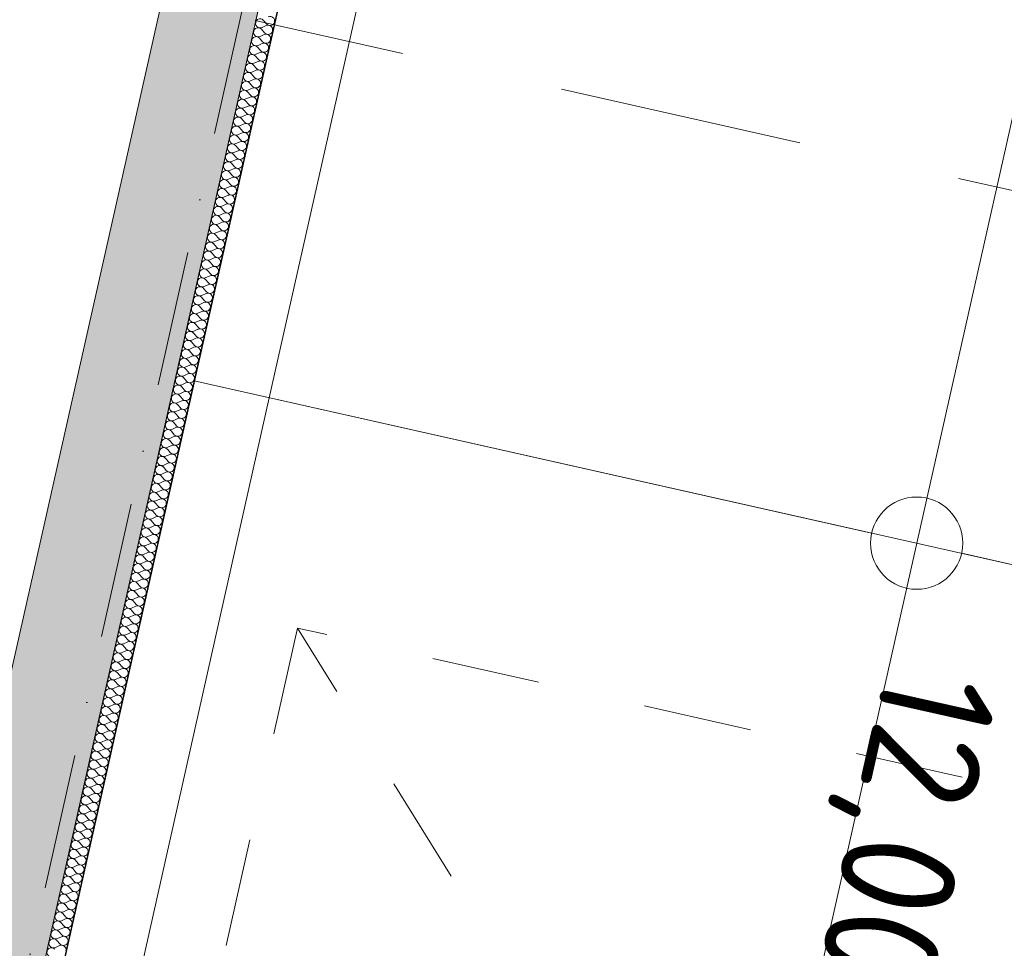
# Model space of a CAD drawing. Header units: millimetres. Extents: x -7218036 to -6936053, y 6003644 to 6210136.
# Tile 24 of 65: x -7193091 to -7190531, y 6140702 to 6143118. Entities that reach past the tile are written whole.
import ezdxf
from ezdxf.enums import TextEntityAlignment as Align

# ---------------------------------------------------------------- set-up
doc = ezdxf.new("R2010")
doc.units = ezdxf.units.MM
doc.header["$MEASUREMENT"] = 0
for name, pattern in [('Разомкнутая', [1058.333302, 634.99999, -423.333311]), ('Штриховая', [564.444447, 282.222223, -282.222223]), ('Штрихпунктирная', [670.277762, 352.777767, -176.388884, 0, -141.111112])]:
    doc.linetypes.add(name, pattern=pattern)
for name, color, linetype in [('S - МОП.АР', 7, 'Continuous'), ('АР-Стены_внешние_.АР', 7, 'Continuous'), ('АР-Стены_внутренние_пилоны.АР', 7, 'Continuous'), ('АР-Стены_Перегородки_100_.АР', 7, 'Continuous'), ('АР-Чертеж-Оси_Осевые размеры.АР', 7, 'Continuous'), ('Двери Archicad', 7, 'Continuous')]:
    doc.layers.add(name, color=color, linetype=linetype)
for name, color, linetype, lineweight in [('АР-рампа.АР_Ном._пера__1', 7, 'Continuous', 0), ('АР-Стены_внутренние_пилоны.АР_Ном._пера__1', 7, 'Continuous', 5), ('АР-Стены_Перегородки_100_.АР_Ном._пера__1', 7, 'Continuous', 5), ('АР-Чертеж-Оси_Осевые размеры.АР_Ном._пера__120', 7, 'Continuous', 0), ('АР_Машиноместа в паркинге_Ном._пера__120', 7, 'Continuous', 20), ('Двери Archicad_Ном._пера__120', 7, 'Continuous', 0)]:
    doc.layers.add(name, color=color, linetype=linetype, lineweight=lineweight)
doc.styles.add('РЎР“Р•РќР•Р\xa0РР\xa0_РЎРўРР›Р¬_1', font='GOST_Common.ttf')
doc.styles.add('РЎР“Р•РќР•Р\xa0РР\xa0_РЎРўРР›Р¬_3', font='GOTHIC.TTF')

# ---------------------------------------------------------------- blocks, each defined once
blk = doc.blocks.new('Ворота Гаражные Подъемные 23[14]_2', base_point=(-6566190.3, 6562677.8))
at = {"layer": 'Двери Archicad_Ном._пера__120', "color": 7, "linetype": 'Штриховая', "lineweight": 0}
for p, q in [((-7192368.4, 6141535.4), (-7193017.4, 6138645.4)), ((-7189538.8, 6140899.9), (-7192368.4, 6141535.4)), ((-7190187.9, 6138009.9), (-7192368.4, 6141535.4))]:
    blk.add_line(p, q, dxfattribs=at)
blk = doc.blocks.new('Стена_92_2', base_point=(-7193489.5, 6138607.9))
at = {"layer": 'Двери Archicad', "color": 7, "linetype": 'Continuous', "lineweight": 0}
blk.add_blockref('Ворота Гаражные Подъемные 23[14]_2', (-6566190.3, 6562677.8), dxfattribs=at)
blk = doc.blocks.new('*X738', base_point=(-6566190.3, 6562677.8))
at = {"layer": 'АР-Стены_Перегородки_100_.АР_Ном._пера__1', "color": 7, "linetype": 'Continuous', "lineweight": 0}
for p, q in [((-7192456.5, 6143115.8), (-7192448.8, 6143106.8)), ((-7192461.8, 6143092.6), (-7192454, 6143083.6)), ((-7192460.7, 6143097.3), (-7192449.9, 6143102.1)), ((-7192467, 6143069.4), (-7192459.2, 6143060.3)), ((-7192465.9, 6143074), (-7192455.1, 6143078.9)), ((-7192472.2, 6143046.2), (-7192464.5, 6143037.1)), ((-7192471.1, 6143050.8), (-7192460.3, 6143055.7)), ((-7192481.6, 6143004.3), (-7192470.7, 6143009.2)), ((-7192477.4, 6143022.9), (-7192469.7, 6143013.9)), ((-7192476.4, 6143027.6), (-7192465.5, 6143032.5)), ((-7192486.8, 6142981.1), (-7192475.9, 6142986)), ((-7192482.6, 6142999.7), (-7192474.9, 6142990.6)), ((-7192492, 6142957.9), (-7192481.1, 6142962.8)), ((-7192487.8, 6142976.5), (-7192480.1, 6142967.4)), ((-7192497.2, 6142934.6), (-7192486.4, 6142939.5)), ((-7192493, 6142953.2), (-7192485.3, 6142944.2)), ((-7192503.5, 6142906.8), (-7192495.8, 6142897.7)), ((-7192502.4, 6142911.4), (-7192491.6, 6142916.3)), ((-7192498.3, 6142930), (-7192490.5, 6142920.9)), ((-7192508.7, 6142883.5), (-7192501, 6142874.5)), ((-7192507.7, 6142888.2), (-7192496.8, 6142893.1)), ((-7192513.9, 6142860.3), (-7192506.2, 6142851.2)), ((-7192512.9, 6142865), (-7192502, 6142869.8)), ((-7192519.1, 6142837.1), (-7192511.4, 6142828)), ((-7192518.1, 6142841.7), (-7192507.2, 6142846.6)), ((-7192524.3, 6142813.8), (-7192516.6, 6142804.8)), ((-7192523.3, 6142818.5), (-7192512.4, 6142823.4)), ((-7192529.6, 6142790.6), (-7192521.8, 6142781.6)), ((-7192528.5, 6142795.3), (-7192517.7, 6142800.1)), ((-7192539, 6142748.8), (-7192528.1, 6142753.7)), ((-7192534.8, 6142767.4), (-7192527.1, 6142758.3)), ((-7192533.7, 6142772), (-7192522.9, 6142776.9)), ((-7192544.2, 6142725.6), (-7192533.3, 6142730.4)), ((-7192540, 6142744.1), (-7192532.3, 6142735.1)), ((-7192549.4, 6142702.3), (-7192538.5, 6142707.2)), ((-7192545.2, 6142720.9), (-7192537.5, 6142711.9)), ((-7192554.6, 6142679.1), (-7192543.7, 6142684)), ((-7192550.4, 6142697.7), (-7192542.7, 6142688.6)), ((-7192560.9, 6142651.2), (-7192553.1, 6142642.2)), ((-7192559.8, 6142655.9), (-7192549, 6142660.8)), ((-7192555.6, 6142674.5), (-7192547.9, 6142665.4)), ((-7192566.1, 6142628), (-7192558.3, 6142618.9)), ((-7192565, 6142632.6), (-7192554.2, 6142637.5)), ((-7192571.3, 6142604.8), (-7192563.6, 6142595.7)), ((-7192570.2, 6142609.4), (-7192559.4, 6142614.3)), ((-7192576.5, 6142581.5), (-7192568.8, 6142572.5)), ((-7192575.5, 6142586.2), (-7192564.6, 6142591.1)), ((-7192581.7, 6142558.3), (-7192574, 6142549.2)), ((-7192580.7, 6142562.9), (-7192569.8, 6142567.8)), ((-7192586.9, 6142535.1), (-7192579.2, 6142526)), ((-7192585.9, 6142539.7), (-7192575, 6142544.6)), ((-7192596.3, 6142493.3), (-7192585.5, 6142498.1)), ((-7192592.2, 6142511.8), (-7192584.4, 6142502.8)), ((-7192591.1, 6142516.5), (-7192580.3, 6142521.4)), ((-7192601.5, 6142470), (-7192590.7, 6142474.9)), ((-7192597.4, 6142488.6), (-7192589.6, 6142479.6)), ((-7192606.8, 6142446.8), (-7192595.9, 6142451.7)), ((-7192602.6, 6142465.4), (-7192594.9, 6142456.3)), ((-7192612, 6142423.6), (-7192601.1, 6142428.4)), ((-7192607.8, 6142442.1), (-7192600.1, 6142433.1)), ((-7192618.2, 6142395.7), (-7192610.5, 6142386.6)), ((-7192617.2, 6142400.3), (-7192606.3, 6142405.2)), ((-7192613, 6142418.9), (-7192605.3, 6142409.9)), ((-7192623.5, 6142372.5), (-7192615.7, 6142363.4)), ((-7192622.4, 6142377.1), (-7192611.6, 6142382)), ((-7192628.7, 6142349.2), (-7192620.9, 6142340.2)), ((-7192627.6, 6142353.9), (-7192616.8, 6142358.7)), ((-7192633.9, 6142326), (-7192626.2, 6142316.9)), ((-7192632.8, 6142330.6), (-7192622, 6142335.5)), ((-7192639.1, 6142302.8), (-7192631.4, 6142293.7)), ((-7192638.1, 6142307.4), (-7192627.2, 6142312.3)), ((-7192648.5, 6142260.9), (-7192637.6, 6142265.8)), ((-7192644.3, 6142279.5), (-7192636.6, 6142270.5)), ((-7192643.3, 6142284.2), (-7192632.4, 6142289.1)), ((-7192653.7, 6142237.7), (-7192642.9, 6142242.6)), ((-7192649.5, 6142256.3), (-7192641.8, 6142247.2)), ((-7192658.9, 6142214.5), (-7192648.1, 6142219.4)), ((-7192654.8, 6142233.1), (-7192647, 6142224)), ((-7192664.1, 6142191.2), (-7192653.3, 6142196.1)), ((-7192660, 6142209.8), (-7192652.2, 6142200.8)), ((-7192670.4, 6142163.4), (-7192662.7, 6142154.3)), ((-7192669.4, 6142168), (-7192658.5, 6142172.9)), ((-7192665.2, 6142186.6), (-7192657.5, 6142177.5)), ((-7192675.6, 6142140.1), (-7192667.9, 6142131.1)), ((-7192674.6, 6142144.8), (-7192663.7, 6142149.7)), ((-7192680.8, 6142116.9), (-7192673.1, 6142107.9)), ((-7192679.8, 6142121.6), (-7192668.9, 6142126.4)), ((-7192686.1, 6142093.7), (-7192678.3, 6142084.6)), ((-7192685, 6142098.3), (-7192674.2, 6142103.2)), ((-7192691.3, 6142070.4), (-7192683.5, 6142061.4)), ((-7192690.2, 6142075.1), (-7192679.4, 6142080)), ((-7192696.5, 6142047.2), (-7192688.8, 6142038.2)), ((-7192695.4, 6142051.9), (-7192684.6, 6142056.7)), ((-7192705.9, 6142005.4), (-7192695, 6142010.3)), ((-7192701.7, 6142024), (-7192694, 6142014.9)), ((-7192700.7, 6142028.6), (-7192689.8, 6142033.5)), ((-7192711.1, 6141982.2), (-7192700.2, 6141987.1)), ((-7192706.9, 6142000.8), (-7192699.2, 6141991.7)), ((-7192716.3, 6141958.9), (-7192705.4, 6141963.8)), ((-7192712.1, 6141977.5), (-7192704.4, 6141968.5)), ((-7192721.5, 6141935.7), (-7192710.7, 6141940.6)), ((-7192717.3, 6141954.3), (-7192709.6, 6141945.2)), ((-7192727.8, 6141907.8), (-7192720.1, 6141898.8)), ((-7192726.7, 6141912.5), (-7192715.9, 6141917.4)), ((-7192722.6, 6141931.1), (-7192714.8, 6141922)), ((-7192733, 6141884.6), (-7192725.3, 6141875.5)), ((-7192732, 6141889.2), (-7192721.1, 6141894.1)), ((-7192738.2, 6141861.4), (-7192730.5, 6141852.3)), ((-7192737.2, 6141866), (-7192726.3, 6141870.9)), ((-7192743.4, 6141838.1), (-7192735.7, 6141829.1)), ((-7192742.4, 6141842.8), (-7192731.5, 6141847.7)), ((-7192748.6, 6141814.9), (-7192740.9, 6141805.8)), ((-7192747.6, 6141819.6), (-7192736.7, 6141824.4)), ((-7192753.9, 6141791.7), (-7192746.1, 6141782.6)), ((-7192752.8, 6141796.3), (-7192742, 6141801.2)), ((-7192763.3, 6141749.9), (-7192752.4, 6141754.7)), ((-7192759.1, 6141768.4), (-7192751.4, 6141759.4)), ((-7192758, 6141773.1), (-7192747.2, 6141778)), ((-7192768.5, 6141726.6), (-7192757.6, 6141731.5)), ((-7192764.3, 6141745.2), (-7192756.6, 6141736.2)), ((-7192773.7, 6141703.4), (-7192762.8, 6141708.3)), ((-7192769.5, 6141722), (-7192761.8, 6141712.9)), ((-7192778.9, 6141680.2), (-7192768, 6141685)), ((-7192774.7, 6141698.8), (-7192767, 6141689.7)), ((-7192785.2, 6141652.3), (-7192777.4, 6141643.2)), ((-7192784.1, 6141656.9), (-7192773.3, 6141661.8)), ((-7192779.9, 6141675.5), (-7192772.2, 6141666.5)), ((-7192790.4, 6141629.1), (-7192782.6, 6141620)), ((-7192789.3, 6141633.7), (-7192778.5, 6141638.6)), ((-7192795.6, 6141605.8), (-7192787.9, 6141596.8)), ((-7192794.5, 6141610.5), (-7192783.7, 6141615.4)), ((-7192800.8, 6141582.6), (-7192793.1, 6141573.5)), ((-7192799.8, 6141587.2), (-7192788.9, 6141592.1)), ((-7192806, 6141559.4), (-7192798.3, 6141550.3)), ((-7192805, 6141564), (-7192794.1, 6141568.9)), ((-7192811.2, 6141536.1), (-7192803.5, 6141527.1)), ((-7192810.2, 6141540.8), (-7192799.3, 6141545.7)), ((-7192820.6, 6141494.3), (-7192809.8, 6141499.2)), ((-7192816.5, 6141512.9), (-7192808.7, 6141503.8)), ((-7192815.4, 6141517.5), (-7192804.6, 6141522.4)), ((-7192825.8, 6141471.1), (-7192815, 6141476)), ((-7192821.7, 6141489.7), (-7192813.9, 6141480.6)), ((-7192831.1, 6141447.9), (-7192820.2, 6141452.7)), ((-7192826.9, 6141466.4), (-7192819.2, 6141457.4)), ((-7192836.3, 6141424.6), (-7192825.4, 6141429.5)), ((-7192832.1, 6141443.2), (-7192824.4, 6141434.2)), ((-7192842.5, 6141396.7), (-7192834.8, 6141387.7)), ((-7192841.5, 6141401.4), (-7192830.6, 6141406.3)), ((-7192837.3, 6141420), (-7192829.6, 6141410.9)), ((-7192847.8, 6141373.5), (-7192840, 6141364.5)), ((-7192846.7, 6141378.2), (-7192835.9, 6141383)), ((-7192853, 6141350.3), (-7192845.2, 6141341.2)), ((-7192851.9, 6141354.9), (-7192841.1, 6141359.8)), ((-7192858.2, 6141327.1), (-7192850.5, 6141318)), ((-7192857.1, 6141331.7), (-7192846.3, 6141336.6)), ((-7192863.4, 6141303.8), (-7192855.7, 6141294.8)), ((-7192862.4, 6141308.5), (-7192851.5, 6141313.4)), ((-7192868.6, 6141280.6), (-7192860.9, 6141271.5)), ((-7192867.6, 6141285.2), (-7192856.7, 6141290.1)), ((-7192878, 6141238.8), (-7192867.2, 6141243.7)), ((-7192873.8, 6141257.4), (-7192866.1, 6141248.3)), ((-7192872.8, 6141262), (-7192861.9, 6141266.9)), ((-7192883.2, 6141215.5), (-7192872.4, 6141220.4)), ((-7192879.1, 6141234.1), (-7192871.3, 6141225.1)), ((-7192888.4, 6141192.3), (-7192877.6, 6141197.2)), ((-7192884.3, 6141210.9), (-7192876.5, 6141201.8)), ((-7192893.7, 6141169.1), (-7192882.8, 6141174)), ((-7192889.5, 6141187.7), (-7192881.8, 6141178.6)), ((-7192899.9, 6141141.2), (-7192892.2, 6141132.1)), ((-7192898.9, 6141145.9), (-7192888, 6141150.7)), ((-7192894.7, 6141164.4), (-7192887, 6141155.4)), ((-7192905.1, 6141118), (-7192897.4, 6141108.9)), ((-7192904.1, 6141122.6), (-7192893.2, 6141127.5)), ((-7192910.4, 6141094.7), (-7192902.6, 6141085.7)), ((-7192909.3, 6141099.4), (-7192898.5, 6141104.3)), ((-7192915.6, 6141071.5), (-7192907.8, 6141062.5)), ((-7192914.5, 6141076.2), (-7192903.7, 6141081)), ((-7192920.8, 6141048.3), (-7192913.1, 6141039.2)), ((-7192919.7, 6141052.9), (-7192908.9, 6141057.8)), ((-7192926, 6141025), (-7192918.3, 6141016)), ((-7192925, 6141029.7), (-7192914.1, 6141034.6)), ((-7192935.4, 6140983.2), (-7192924.5, 6140988.1)), ((-7192931.2, 6141001.8), (-7192923.5, 6140992.8)), ((-7192930.2, 6141006.5), (-7192919.3, 6141011.3)), ((-7192940.6, 6140960), (-7192929.7, 6140964.9)), ((-7192936.4, 6140978.6), (-7192928.7, 6140969.5)), ((-7192945.8, 6140936.8), (-7192935, 6140941.7)), ((-7192941.6, 6140955.4), (-7192933.9, 6140946.3)), ((-7192951, 6140913.5), (-7192940.2, 6140918.4)), ((-7192946.9, 6140932.1), (-7192939.1, 6140923.1)), ((-7192957.3, 6140885.7), (-7192949.6, 6140876.6)), ((-7192956.3, 6140890.3), (-7192945.4, 6140895.2)), ((-7192952.1, 6140908.9), (-7192944.4, 6140899.8)), ((-7192962.5, 6140862.4), (-7192954.8, 6140853.4)), ((-7192961.5, 6140867.1), (-7192950.6, 6140872)), ((-7192967.7, 6140839.2), (-7192960, 6140830.1)), ((-7192966.7, 6140843.8), (-7192955.8, 6140848.7)), ((-7192972.9, 6140816), (-7192965.2, 6140806.9)), ((-7192971.9, 6140820.6), (-7192961, 6140825.5)), ((-7192978.2, 6140792.7), (-7192970.4, 6140783.7)), ((-7192977.1, 6140797.4), (-7192966.3, 6140802.3)), ((-7192987.6, 6140750.9), (-7192976.7, 6140755.8)), ((-7192983.4, 6140769.5), (-7192975.7, 6140760.5)), ((-7192982.3, 6140774.2), (-7192971.5, 6140779)), ((-7192992.8, 6140727.7), (-7192981.9, 6140732.6)), ((-7192988.6, 6140746.3), (-7192980.9, 6140737.2)), ((-7192998, 6140704.5), (-7192987.1, 6140709.3)), ((-7192993.8, 6140723), (-7192986.1, 6140714))]:
    blk.add_line(p, q, dxfattribs=at)
for centre, start, end in [((-7192465.6, 6143108.1), 40.4749, 294.2147), ((-7192439.8, 6143114.5), 220.4749, 347.3448), ((-7192439.8, 6143114.5), 347.3448, 114.2147), ((-7192470.8, 6143084.9), 40.4749, 294.2147), ((-7192445, 6143091.3), 220.4749, 347.3448), ((-7192445, 6143091.3), 347.3448, 114.2147), ((-7192476, 6143061.7), 40.4749, 294.2147), ((-7192450.2, 6143068.1), 220.4749, 347.3448), ((-7192450.2, 6143068.1), 347.3448, 114.2147), ((-7192481.2, 6143038.4), 40.4749, 294.2147), ((-7192455.4, 6143044.8), 220.4749, 347.3448), ((-7192455.4, 6143044.8), 347.3448, 114.2147), ((-7192486.5, 6143015.2), 40.4749, 294.2147), ((-7192465.8, 6142998.4), 347.3448, 114.2147), ((-7192460.6, 6143021.6), 220.4749, 347.3448), ((-7192460.6, 6143021.6), 347.3448, 114.2147), ((-7192491.7, 6142992), 40.4749, 294.2147), ((-7192471, 6142975.1), 347.3448, 114.2147), ((-7192465.8, 6142998.4), 220.4749, 347.3448), ((-7192502.1, 6142945.5), 40.4749, 294.2147), ((-7192496.9, 6142968.7), 40.4749, 294.2147), ((-7192476.3, 6142951.9), 347.3448, 114.2147), ((-7192471, 6142975.1), 220.4749, 347.3448), ((-7192507.3, 6142922.3), 40.4749, 294.2147), ((-7192481.5, 6142928.7), 347.3448, 114.2147), ((-7192476.3, 6142951.9), 220.4749, 347.3448), ((-7192512.5, 6142899), 40.4749, 294.2147), ((-7192486.7, 6142905.4), 347.3448, 114.2147), ((-7192481.5, 6142928.7), 220.4749, 347.3448), ((-7192517.8, 6142875.8), 40.4749, 294.2147), ((-7192491.9, 6142882.2), 347.3448, 114.2147), ((-7192486.7, 6142905.4), 220.4749, 347.3448), ((-7192523, 6142852.6), 40.4749, 294.2147), ((-7192497.1, 6142859), 220.4749, 347.3448), ((-7192497.1, 6142859), 347.3448, 114.2147), ((-7192491.9, 6142882.2), 220.4749, 347.3448), ((-7192528.2, 6142829.3), 40.4749, 294.2147), ((-7192502.3, 6142835.7), 220.4749, 347.3448), ((-7192502.3, 6142835.7), 347.3448, 114.2147), ((-7192533.4, 6142806.1), 40.4749, 294.2147), ((-7192507.6, 6142812.5), 220.4749, 347.3448), ((-7192507.6, 6142812.5), 347.3448, 114.2147), ((-7192538.6, 6142782.9), 40.4749, 294.2147), ((-7192518, 6142766.1), 347.3448, 114.2147), ((-7192512.8, 6142789.3), 220.4749, 347.3448), ((-7192512.8, 6142789.3), 347.3448, 114.2147), ((-7192543.8, 6142759.7), 40.4749, 294.2147), ((-7192523.2, 6142742.8), 347.3448, 114.2147), ((-7192518, 6142766.1), 220.4749, 347.3448), ((-7192549.1, 6142736.4), 40.4749, 294.2147), ((-7192528.4, 6142719.6), 347.3448, 114.2147), ((-7192523.2, 6142742.8), 220.4749, 347.3448), ((-7192559.5, 6142690), 40.4749, 294.2147), ((-7192554.3, 6142713.2), 40.4749, 294.2147), ((-7192533.6, 6142696.4), 347.3448, 114.2147), ((-7192528.4, 6142719.6), 220.4749, 347.3448), ((-7192564.7, 6142666.7), 40.4749, 294.2147), ((-7192538.9, 6142673.1), 347.3448, 114.2147), ((-7192533.6, 6142696.4), 220.4749, 347.3448), ((-7192569.9, 6142643.5), 40.4749, 294.2147), ((-7192544.1, 6142649.9), 347.3448, 114.2147), ((-7192538.9, 6142673.1), 220.4749, 347.3448), ((-7192575.1, 6142620.3), 40.4749, 294.2147), ((-7192549.3, 6142626.7), 220.4749, 347.3448), ((-7192549.3, 6142626.7), 347.3448, 114.2147), ((-7192544.1, 6142649.9), 220.4749, 347.3448), ((-7192580.3, 6142597), 40.4749, 294.2147), ((-7192554.5, 6142603.4), 220.4749, 347.3448), ((-7192554.5, 6142603.4), 347.3448, 114.2147), ((-7192585.6, 6142573.8), 40.4749, 294.2147), ((-7192559.7, 6142580.2), 220.4749, 347.3448), ((-7192559.7, 6142580.2), 347.3448, 114.2147), ((-7192590.8, 6142550.6), 40.4749, 294.2147), ((-7192564.9, 6142557), 220.4749, 347.3448), ((-7192564.9, 6142557), 347.3448, 114.2147), ((-7192596, 6142527.3), 40.4749, 294.2147), ((-7192575.4, 6142510.5), 347.3448, 114.2147), ((-7192570.2, 6142533.7), 220.4749, 347.3448), ((-7192570.2, 6142533.7), 347.3448, 114.2147), ((-7192601.2, 6142504.1), 40.4749, 294.2147), ((-7192580.6, 6142487.3), 347.3448, 114.2147), ((-7192575.4, 6142510.5), 220.4749, 347.3448), ((-7192606.4, 6142480.9), 40.4749, 294.2147), ((-7192585.8, 6142464), 347.3448, 114.2147), ((-7192580.6, 6142487.3), 220.4749, 347.3448), ((-7192616.9, 6142434.4), 40.4749, 294.2147), ((-7192611.6, 6142457.6), 40.4749, 294.2147), ((-7192591, 6142440.8), 347.3448, 114.2147), ((-7192585.8, 6142464), 220.4749, 347.3448), ((-7192622.1, 6142411.2), 40.4749, 294.2147), ((-7192596.2, 6142417.6), 347.3448, 114.2147), ((-7192591, 6142440.8), 220.4749, 347.3448), ((-7192627.3, 6142388), 40.4749, 294.2147), ((-7192601.5, 6142394.4), 347.3448, 114.2147), ((-7192596.2, 6142417.6), 220.4749, 347.3448), ((-7192632.5, 6142364.7), 40.4749, 294.2147), ((-7192606.7, 6142371.1), 220.4749, 347.3448), ((-7192606.7, 6142371.1), 347.3448, 114.2147), ((-7192601.5, 6142394.4), 220.4749, 347.3448), ((-7192637.7, 6142341.5), 40.4749, 294.2147), ((-7192611.9, 6142347.9), 220.4749, 347.3448), ((-7192611.9, 6142347.9), 347.3448, 114.2147), ((-7192642.9, 6142318.3), 40.4749, 294.2147), ((-7192617.1, 6142324.7), 220.4749, 347.3448), ((-7192617.1, 6142324.7), 347.3448, 114.2147), ((-7192648.2, 6142295), 40.4749, 294.2147), ((-7192622.3, 6142301.4), 220.4749, 347.3448), ((-7192622.3, 6142301.4), 347.3448, 114.2147), ((-7192653.4, 6142271.8), 40.4749, 294.2147), ((-7192632.8, 6142255), 347.3448, 114.2147), ((-7192627.5, 6142278.2), 220.4749, 347.3448), ((-7192627.5, 6142278.2), 347.3448, 114.2147), ((-7192658.6, 6142248.6), 40.4749, 294.2147), ((-7192638, 6142231.7), 347.3448, 114.2147), ((-7192632.8, 6142255), 220.4749, 347.3448), ((-7192663.8, 6142225.3), 40.4749, 294.2147), ((-7192643.2, 6142208.5), 347.3448, 114.2147), ((-7192638, 6142231.7), 220.4749, 347.3448), ((-7192674.2, 6142178.9), 40.4749, 294.2147), ((-7192669, 6142202.1), 40.4749, 294.2147), ((-7192648.4, 6142185.3), 347.3448, 114.2147), ((-7192643.2, 6142208.5), 220.4749, 347.3448), ((-7192679.5, 6142155.6), 40.4749, 294.2147), ((-7192653.6, 6142162), 347.3448, 114.2147), ((-7192648.4, 6142185.3), 220.4749, 347.3448), ((-7192684.7, 6142132.4), 40.4749, 294.2147), ((-7192658.8, 6142138.8), 347.3448, 114.2147), ((-7192653.6, 6142162), 220.4749, 347.3448), ((-7192689.9, 6142109.2), 40.4749, 294.2147), ((-7192664.1, 6142115.6), 220.4749, 347.3448), ((-7192664.1, 6142115.6), 347.3448, 114.2147), ((-7192658.8, 6142138.8), 220.4749, 347.3448), ((-7192695.1, 6142086), 40.4749, 294.2147), ((-7192669.3, 6142092.4), 220.4749, 347.3448), ((-7192669.3, 6142092.4), 347.3448, 114.2147), ((-7192700.3, 6142062.7), 40.4749, 294.2147), ((-7192674.5, 6142069.1), 220.4749, 347.3448), ((-7192674.5, 6142069.1), 347.3448, 114.2147), ((-7192705.5, 6142039.5), 40.4749, 294.2147), ((-7192679.7, 6142045.9), 220.4749, 347.3448), ((-7192679.7, 6142045.9), 347.3448, 114.2147), ((-7192710.8, 6142016.3), 40.4749, 294.2147), ((-7192690.1, 6141999.4), 347.3448, 114.2147), ((-7192684.9, 6142022.7), 220.4749, 347.3448), ((-7192684.9, 6142022.7), 347.3448, 114.2147), ((-7192716, 6141993), 40.4749, 294.2147), ((-7192695.3, 6141976.2), 347.3448, 114.2147), ((-7192690.1, 6141999.4), 220.4749, 347.3448), ((-7192726.4, 6141946.6), 40.4749, 294.2147), ((-7192721.2, 6141969.8), 40.4749, 294.2147), ((-7192700.6, 6141953), 347.3448, 114.2147), ((-7192695.3, 6141976.2), 220.4749, 347.3448), ((-7192731.6, 6141923.3), 40.4749, 294.2147), ((-7192705.8, 6141929.7), 347.3448, 114.2147), ((-7192700.6, 6141953), 220.4749, 347.3448), ((-7192736.8, 6141900.1), 40.4749, 294.2147), ((-7192711, 6141906.5), 347.3448, 114.2147), ((-7192705.8, 6141929.7), 220.4749, 347.3448), ((-7192742.1, 6141876.9), 40.4749, 294.2147), ((-7192716.2, 6141883.3), 347.3448, 114.2147), ((-7192711, 6141906.5), 220.4749, 347.3448), ((-7192747.3, 6141853.6), 40.4749, 294.2147), ((-7192721.4, 6141860), 220.4749, 347.3448), ((-7192721.4, 6141860), 347.3448, 114.2147), ((-7192716.2, 6141883.3), 220.4749, 347.3448), ((-7192752.5, 6141830.4), 40.4749, 294.2147), ((-7192726.6, 6141836.8), 220.4749, 347.3448), ((-7192726.6, 6141836.8), 347.3448, 114.2147), ((-7192757.7, 6141807.2), 40.4749, 294.2147), ((-7192731.9, 6141813.6), 220.4749, 347.3448), ((-7192731.9, 6141813.6), 347.3448, 114.2147), ((-7192762.9, 6141783.9), 40.4749, 294.2147), ((-7192737.1, 6141790.3), 220.4749, 347.3448), ((-7192737.1, 6141790.3), 347.3448, 114.2147), ((-7192768.1, 6141760.7), 40.4749, 294.2147), ((-7192747.5, 6141743.9), 347.3448, 114.2147), ((-7192742.3, 6141767.1), 220.4749, 347.3448), ((-7192742.3, 6141767.1), 347.3448, 114.2147), ((-7192773.4, 6141737.5), 40.4749, 294.2147), ((-7192752.7, 6141720.7), 347.3448, 114.2147), ((-7192747.5, 6141743.9), 220.4749, 347.3448), ((-7192783.8, 6141691), 40.4749, 294.2147), ((-7192778.6, 6141714.3), 40.4749, 294.2147), ((-7192757.9, 6141697.4), 347.3448, 114.2147), ((-7192752.7, 6141720.7), 220.4749, 347.3448), ((-7192789, 6141667.8), 40.4749, 294.2147), ((-7192763.2, 6141674.2), 347.3448, 114.2147), ((-7192757.9, 6141697.4), 220.4749, 347.3448), ((-7192794.2, 6141644.6), 40.4749, 294.2147), ((-7192768.4, 6141651), 347.3448, 114.2147), ((-7192763.2, 6141674.2), 220.4749, 347.3448), ((-7192799.4, 6141621.3), 40.4749, 294.2147), ((-7192773.6, 6141627.7), 347.3448, 114.2147), ((-7192768.4, 6141651), 220.4749, 347.3448), ((-7192804.6, 6141598.1), 40.4749, 294.2147), ((-7192778.8, 6141604.5), 220.4749, 347.3448), ((-7192778.8, 6141604.5), 347.3448, 114.2147), ((-7192773.6, 6141627.7), 220.4749, 347.3448), ((-7192809.9, 6141574.9), 40.4749, 294.2147), ((-7192784, 6141581.3), 220.4749, 347.3448), ((-7192784, 6141581.3), 347.3448, 114.2147), ((-7192815.1, 6141551.6), 40.4749, 294.2147), ((-7192789.2, 6141558), 220.4749, 347.3448), ((-7192789.2, 6141558), 347.3448, 114.2147), ((-7192820.3, 6141528.4), 40.4749, 294.2147), ((-7192799.7, 6141511.6), 347.3448, 114.2147), ((-7192794.5, 6141534.8), 220.4749, 347.3448), ((-7192794.5, 6141534.8), 347.3448, 114.2147), ((-7192825.5, 6141505.2), 40.4749, 294.2147), ((-7192804.9, 6141488.3), 347.3448, 114.2147), ((-7192799.7, 6141511.6), 220.4749, 347.3448), ((-7192830.7, 6141481.9), 40.4749, 294.2147), ((-7192810.1, 6141465.1), 347.3448, 114.2147), ((-7192804.9, 6141488.3), 220.4749, 347.3448), ((-7192841.2, 6141435.5), 40.4749, 294.2147), ((-7192835.9, 6141458.7), 40.4749, 294.2147), ((-7192815.3, 6141441.9), 347.3448, 114.2147), ((-7192810.1, 6141465.1), 220.4749, 347.3448), ((-7192846.4, 6141412.2), 40.4749, 294.2147), ((-7192820.5, 6141418.6), 347.3448, 114.2147), ((-7192815.3, 6141441.9), 220.4749, 347.3448), ((-7192851.6, 6141389), 40.4749, 294.2147), ((-7192825.8, 6141395.4), 347.3448, 114.2147), ((-7192820.5, 6141418.6), 220.4749, 347.3448), ((-7192856.8, 6141365.8), 40.4749, 294.2147), ((-7192831, 6141372.2), 347.3448, 114.2147), ((-7192825.8, 6141395.4), 220.4749, 347.3448), ((-7192862, 6141342.6), 40.4749, 294.2147), ((-7192836.2, 6141349), 220.4749, 347.3448), ((-7192836.2, 6141349), 347.3448, 114.2147), ((-7192831, 6141372.2), 220.4749, 347.3448), ((-7192867.2, 6141319.3), 40.4749, 294.2147), ((-7192841.4, 6141325.7), 220.4749, 347.3448), ((-7192841.4, 6141325.7), 347.3448, 114.2147), ((-7192872.5, 6141296.1), 40.4749, 294.2147), ((-7192846.6, 6141302.5), 220.4749, 347.3448), ((-7192846.6, 6141302.5), 347.3448, 114.2147), ((-7192877.7, 6141272.9), 40.4749, 294.2147), ((-7192857.1, 6141256), 347.3448, 114.2147), ((-7192851.8, 6141279.3), 220.4749, 347.3448), ((-7192851.8, 6141279.3), 347.3448, 114.2147), ((-7192882.9, 6141249.6), 40.4749, 294.2147), ((-7192862.3, 6141232.8), 347.3448, 114.2147), ((-7192857.1, 6141256), 220.4749, 347.3448), ((-7192888.1, 6141226.4), 40.4749, 294.2147), ((-7192867.5, 6141209.6), 347.3448, 114.2147), ((-7192862.3, 6141232.8), 220.4749, 347.3448), ((-7192898.5, 6141179.9), 40.4749, 294.2147), ((-7192893.3, 6141203.2), 40.4749, 294.2147), ((-7192872.7, 6141186.3), 347.3448, 114.2147), ((-7192867.5, 6141209.6), 220.4749, 347.3448), ((-7192903.8, 6141156.7), 40.4749, 294.2147), ((-7192877.9, 6141163.1), 347.3448, 114.2147), ((-7192872.7, 6141186.3), 220.4749, 347.3448), ((-7192909, 6141133.5), 40.4749, 294.2147), ((-7192883.1, 6141139.9), 347.3448, 114.2147), ((-7192877.9, 6141163.1), 220.4749, 347.3448), ((-7192914.2, 6141110.2), 40.4749, 294.2147), ((-7192888.4, 6141116.6), 220.4749, 347.3448), ((-7192888.4, 6141116.6), 347.3448, 114.2147), ((-7192883.1, 6141139.9), 220.4749, 347.3448), ((-7192919.4, 6141087), 40.4749, 294.2147), ((-7192893.6, 6141093.4), 220.4749, 347.3448), ((-7192893.6, 6141093.4), 347.3448, 114.2147), ((-7192924.6, 6141063.8), 40.4749, 294.2147), ((-7192898.8, 6141070.2), 220.4749, 347.3448), ((-7192898.8, 6141070.2), 347.3448, 114.2147), ((-7192929.8, 6141040.6), 40.4749, 294.2147), ((-7192904, 6141047), 220.4749, 347.3448), ((-7192904, 6141047), 347.3448, 114.2147), ((-7192935.1, 6141017.3), 40.4749, 294.2147), ((-7192914.4, 6141000.5), 347.3448, 114.2147), ((-7192909.2, 6141023.7), 220.4749, 347.3448), ((-7192909.2, 6141023.7), 347.3448, 114.2147), ((-7192940.3, 6140994.1), 40.4749, 294.2147), ((-7192919.6, 6140977.3), 347.3448, 114.2147), ((-7192914.4, 6141000.5), 220.4749, 347.3448), ((-7192945.5, 6140970.9), 40.4749, 294.2147), ((-7192924.9, 6140954), 347.3448, 114.2147), ((-7192919.6, 6140977.3), 220.4749, 347.3448), ((-7192955.9, 6140924.4), 40.4749, 294.2147), ((-7192950.7, 6140947.6), 40.4749, 294.2147), ((-7192930.1, 6140930.8), 347.3448, 114.2147), ((-7192924.9, 6140954), 220.4749, 347.3448), ((-7192961.1, 6140901.2), 40.4749, 294.2147), ((-7192935.3, 6140907.6), 347.3448, 114.2147), ((-7192930.1, 6140930.8), 220.4749, 347.3448), ((-7192966.4, 6140877.9), 40.4749, 294.2147), ((-7192940.5, 6140884.3), 347.3448, 114.2147), ((-7192935.3, 6140907.6), 220.4749, 347.3448), ((-7192971.6, 6140854.7), 40.4749, 294.2147), ((-7192945.7, 6140861.1), 220.4749, 347.3448), ((-7192945.7, 6140861.1), 347.3448, 114.2147), ((-7192940.5, 6140884.3), 220.4749, 347.3448), ((-7192976.8, 6140831.5), 40.4749, 294.2147), ((-7192950.9, 6140837.9), 220.4749, 347.3448), ((-7192950.9, 6140837.9), 347.3448, 114.2147), ((-7192982, 6140808.2), 40.4749, 294.2147), ((-7192956.2, 6140814.6), 220.4749, 347.3448), ((-7192956.2, 6140814.6), 347.3448, 114.2147), ((-7192987.2, 6140785), 40.4749, 294.2147), ((-7192961.4, 6140791.4), 220.4749, 347.3448), ((-7192961.4, 6140791.4), 347.3448, 114.2147), ((-7192992.4, 6140761.8), 40.4749, 294.2147), ((-7192971.8, 6140744.9), 347.3448, 114.2147), ((-7192966.6, 6140768.2), 220.4749, 347.3448), ((-7192966.6, 6140768.2), 347.3448, 114.2147), ((-7192997.7, 6140738.5), 40.4749, 294.2147), ((-7192977, 6140721.7), 347.3448, 114.2147), ((-7192971.8, 6140744.9), 220.4749, 347.3448), ((-7193002.9, 6140715.3), 40.4749, 294.2147), ((-7192982.2, 6140698.5), 347.3448, 114.2147), ((-7192977, 6140721.7), 220.4749, 347.3448), ((-7193008.1, 6140692.1), 40.4749, 294.2147)]:
    blk.add_arc(centre, 11.9, start, end, dxfattribs=at)
blk = doc.blocks.new('Стена_412_2', base_point=(-7193418.8, 6138694.5))
at = {"layer": 'АР-Стены_Перегородки_100_.АР_Ном._пера__1', "color": 7, "linetype": 'Continuous', "lineweight": 0, "flags": 128}
for points in [[(-7191078.8, 6149344), (-7193467.6, 6138705.5)], [(-7193418.8, 6138694.5), (-7191030, 6149333)]]:
    blk.add_lwpolyline(points, dxfattribs=at)
at = {"layer": 'АР-Стены_Перегородки_100_.АР', "color": 7, "lineweight": 0}
blk.add_blockref('*X738', (-6566190.3, 6562677.8), dxfattribs=at)
blk = doc.blocks.new('Стена_445_2', base_point=(-7193607.1, 6138654.8))
at = {"layer": 'АР-Стены_внутренние_пилоны.АР', "linetype": 'Continuous', "lineweight": 0, "true_color": 0x000000}
h = blk.add_hatch(dxfattribs=at)
h.set_pattern_fill('Железобетон__project__0002', color=18, style=0, pattern_type=2)
h.set_pattern_definition([(45, (-6566190.34, 6562677.8), (-84.852814, 84.852814), []), (45, (-6566232.77, 6562720.22), (-84.852814, 84.852814), [90, -30, 0, -30])])
h.paths.add_polyline_path([(-7193452.2, 6138773.8), (-7190559.8, 6151652.2), (-7190803.7, 6151707), (-7193696.2, 6138828.6)])
at = {"layer": 'АР-Стены_внутренние_пилоны.АР_Ном._пера__1', "color": 7, "linetype": 'Continuous', "lineweight": 5, "flags": 128}
for points in [[(-7190803.7, 6151707), (-7193696.2, 6138828.6)], [(-7193452.2, 6138773.8), (-7190559.8, 6151652.2)]]:
    blk.add_lwpolyline(points, dxfattribs=at)
blk = doc.blocks.new('Пандус Прямой 23[257]_2', base_point=(-7189918.8, 6145496.2))
at = {"layer": 'АР-рампа.АР_Ном._пера__1', "color": 7, "linetype": 'Continuous', "lineweight": 0}
for p, q in [((-7191797, 6145918.1), (-7192637, 6142178)), ((-7191601.9, 6145874.2), (-7192441.9, 6142134.1)), ((-7189918.8, 6145496.2), (-7190758.8, 6141756.1)), ((-7192637, 6142178), (-7188880.6, 6141334.3))]:
    blk.add_line(p, q, dxfattribs=at)
blk.add_circle((-7190758.8, 6141756.1), 120, dxfattribs=at)
at = {"layer": 'АР-рампа.АР_Ном._пера__1', "color": 7, "linetype": 'Continuous', "lineweight": 0, "style": 'РЎР“Р•РќР•Р\xa0РР\xa0_РЎРўРР›Р¬_1'}
blk.add_attdef('mainPercentage', text='', height=300, rotation=257.3417, dxfattribs=at).set_placement((-7190196.8, 6143609.7), align=Align.MIDDLE_CENTER)
blk = doc.blocks.new('Пандус Прямой 23[259]_2', base_point=(-7190758.8, 6141756.1))
at = {"layer": 'АР-рампа.АР_Ном._пера__1', "color": 7, "linetype": 'Continuous', "lineweight": 0}
for p, q in [((-7192637, 6142178), (-7193075.3, 6140226.6)), ((-7192637, 6142178), (-7190875.9, 6141782.4)), ((-7192441.9, 6142134.1), (-7192880.2, 6140182.7)), ((-7190758.8, 6141756.1), (-7191197.1, 6139804.7)), ((-7188880.6, 6141334.3), (-7190641.7, 6141729.8))]:
    blk.add_line(p, q, dxfattribs=at)
at = {"layer": 'АР-рампа.АР_Ном._пера__1', "color": 7, "linetype": 'Continuous', "lineweight": 0, "style": 'РЎР“Р•РќР•Р\xa0РР\xa0_РЎРўРР›Р¬_1'}
blk.add_attdef('mainPercentage', text='', height=300, rotation=257.3417, dxfattribs=at).set_placement((-7190835.9, 6140764), align=Align.MIDDLE_CENTER)
blk = doc.blocks.new('Стандартный Маркер Сетки[290]_2', base_point=(-7179800.8, 6199738.6))
at = {"layer": 'АР-Чертеж-Оси_Осевые размеры.АР_Ном._пера__120', "color": 7, "linetype": 'Штрихпунктирная', "lineweight": 0}
blk.add_line((-7180020, 6198762.9), (-7194792, 6132990.9), dxfattribs=at)
at = {"layer": 'АР-Чертеж-Оси_Осевые размеры.АР_Ном._пера__120', "color": 7, "lineweight": 0, "style": 'РЎР“Р•РќР•Р\xa0РР\xa0_РЎРўРР›Р¬_3'}
blk.add_attdef('AC_MarkerText_1', text='', height=350, rotation=347.3417, dxfattribs=at).set_placement((-7195050.8, 6131708.4), align=Align.TOP_CENTER)

msp = doc.modelspace()

# ---------------------------------------------------------------- linework, layer by layer
at = {"layer": 'S - МОП.АР', "color": 254, "linetype": 'Continuous', "lineweight": 0, "true_color": 0xd6d6d6, "flags": 128}
msp.add_lwpolyline([(-7193178.3, 6139993.2), (-7193469.8, 6138695.5), (-7185927.8, 6137001.6), (-7183536.1, 6147649.9), (-7191078.2, 6149343.8), (-7191576.4, 6147125.5), (-7191576.5, 6147125.5), (-7192214.2, 6144286), (-7192477.2, 6143115.2), (-7192915.4, 6141164.1)], close=True, dxfattribs=at)
at = {"layer": 'АР_Машиноместа в паркинге_Ном._пера__120', "color": 7, "linetype": 'Разомкнутая', "lineweight": 20}
msp.add_line((-7184867.3, 6141406.1), (-7192478.2, 6143115.4), dxfattribs=at)

# ---------------------------------------------------------------- block references
at = {"layer": 'АР-рампа.АР_Ном._пера__1', "color": 7, "linetype": 'Continuous', "lineweight": 0}
msp.add_blockref('Пандус Прямой 23[257]_2', (-7189918.8, 6145496.2), dxfattribs=at)
msp.add_blockref('Пандус Прямой 23[259]_2', (-7190758.8, 6141756.1), dxfattribs=at).add_auto_attribs({'mainPercentage': '12,00 %'})
at = {"layer": 'АР-Стены_внешние_.АР', "color": 7, "lineweight": 0}
msp.add_blockref('Стена_92_2', (-7193489.5, 6138607.9), dxfattribs=at)
at = {"layer": 'АР-Стены_внутренние_пилоны.АР', "color": 7, "lineweight": 0}
msp.add_blockref('Стена_445_2', (-7193607.1, 6138654.8), dxfattribs=at)
at = {"layer": 'АР-Стены_Перегородки_100_.АР', "color": 7, "lineweight": 0}
msp.add_blockref('Стена_412_2', (-7193418.8, 6138694.5), dxfattribs=at)
at = {"layer": 'АР-Чертеж-Оси_Осевые размеры.АР', "color": 8, "linetype": 'Continuous', "lineweight": 15}
msp.add_blockref('Стандартный Маркер Сетки[290]_2', (-7179800.8, 6199738.6), dxfattribs=at)

doc.saveas('drawing.dxf')
